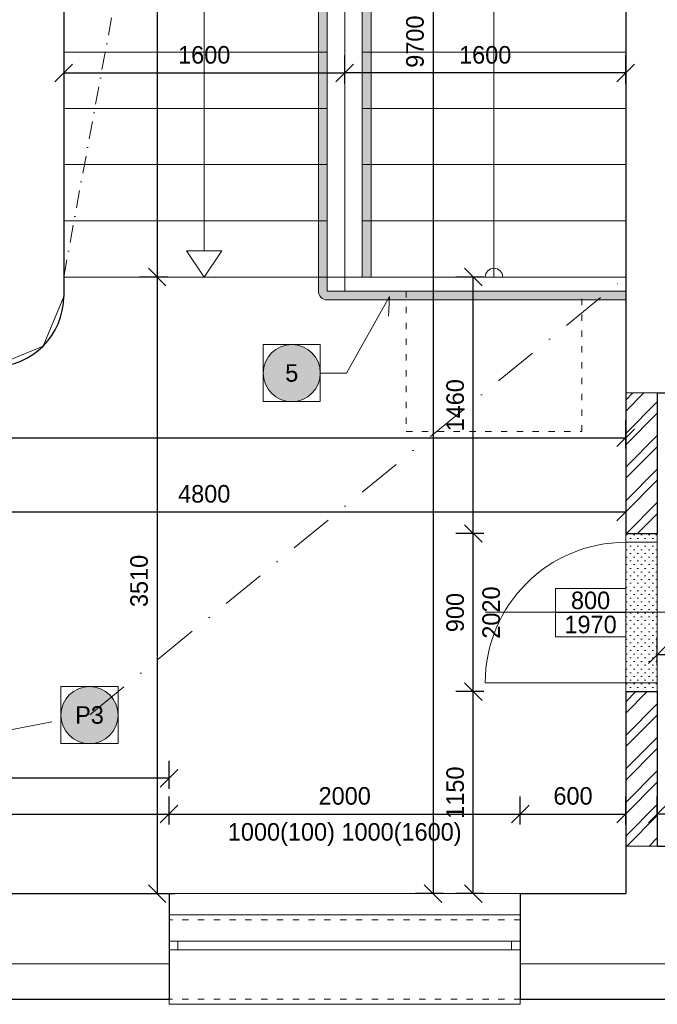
# Model space of a CAD drawing. Header units: millimetres. Extents: x -65956 to 5894746, y -14679 to 163521.
# Tile 12 of 89: x -50307 to -46676, y -967 to 4638. Entities that reach past the tile are written whole.
import ezdxf

# ---------------------------------------------------------------- set-up
doc = ezdxf.new("R2010")
doc.units = ezdxf.units.MM
for name, pattern in [('__$$DASHDOT$$', [10.01, 5, -2.5, 0.01, -2.5]), ('ACAD_ISO03W100', [30, 12, -18]), ('ČERCHOVANÁ', [1, 0.5, -0.25, 0, -0.25])]:
    doc.linetypes.add(name, pattern=pattern)
doc.layers.get('0').update_dxf_attribs({"lineweight": 5})
doc.layers.get('Defpoints').update_dxf_attribs({"color": 2, "lineweight": 30})
doc.layers.add('- pomocna', color=232, linetype='Continuous', lineweight=0, plot=False)
for name, color, linetype, lineweight in [('- popis', 7, 'Continuous', 0), ('Bodko ciarkovana T', 200, 'ČERCHOVANÁ', 0), ('H stavba', 82, 'Continuous', 30), ('KOTY', 51, 'Continuous', 5), ('otvor', 163, 'Continuous', 5), ('RE-nove', 10, 'Continuous', 0), ('Tč stavba', 7, 'ACAD_ISO03W100', 5), ('VT kóty', 51, 'Continuous', 5), ('VT sanita', 210, 'Continuous', 5), ('VT šrafy', 253, 'Continuous', 9)]:
    doc.layers.add(name, color=color, linetype=linetype, lineweight=lineweight)
doc.styles.add('1-100_te_2mm_200', font='technic_.ttf', dxfattribs={"height": 200})
doc.styles.add('1-20_ce_5mm_100', font='GOTHIC.TTF', dxfattribs={"height": 100})
doc.styles.add('1-50_ce_2mm_100', font='GOTHIC.TTF', dxfattribs={"height": 100})
doc.dimstyles.new('technic_1-100', dxfattribs={"dimtxt": 200, "dimasz": 240, "dimexe": 300, "dimexo": 200, "dimgap": 100, "dimtad": 1, "dimdec": 1, "dimrnd": 0.5, "dimtxsty": '1-100_te_2mm_200', "dimblk": 'OBLIQUE', "dimcen": 2.5, "dimclrd": 256, "dimclrt": 256, "dimadec": 0, "dimazin": 0, "dimtfac": 1, "dimtdec": 1, "dimtix": 1, "dimtmove": 1, "dimatfit": 3, "dimldrblk": 'OBLIQUE', "dimfxl": 400, "dimfxlon": 1, "dimarcsym": 0})

# ---------------------------------------------------------------- blocks, each defined once
blk = doc.blocks.new('_Oblique')
at = {"color": 0, "linetype": 'ByBlock', "lineweight": -2}
blk.add_line((-0.5, -0.5), (0.5, 0.5), dxfattribs=at)
blk = doc.blocks.new('*D428')
at = {"layer": 'Defpoints', "color": 0, "transparency": 16777216}
for p in [(-49456, 116.6), (-55286, -336.7), (-49456, -336.7)]:
    blk.add_point(p, dxfattribs=at)
at = {"layer": 'KOTY', "color": 0, "lineweight": -2, "transparency": 16777216}
for p, q in [((-55286, 56.6), (-55286, 216.6)), ((-49456, 56.6), (-49456, 216.6))]:
    blk.add_line(p, q, dxfattribs=at)
at = {"layer": 'KOTY', "lineweight": -2, "transparency": 16777216}
blk.add_line((-55286, 116.6), (-49456, 116.6), dxfattribs=at)
at = {"layer": 'KOTY', "lineweight": -2, "transparency": 16777216, "xscale": 100, "yscale": 100, "zscale": 100, "rotation": 180}
blk.add_blockref('_Oblique', (-55286, 116.6), dxfattribs=at)
at = {"layer": 'KOTY', "lineweight": -2, "transparency": 16777216, "xscale": 100, "yscale": 100, "zscale": 100}
blk.add_blockref('_Oblique', (-49456, 116.6), dxfattribs=at)
at = {"layer": 'KOTY', "transparency": 16777216, "insert": (-52371, 219.1), "char_height": 100, "attachment_point": 5, "style": '1-20_ce_5mm_100'}
blk.add_mtext('5830', dxfattribs=at)
blk = doc.blocks.new('*D613')
at = {"layer": 'Defpoints', "color": 0, "transparency": 16777216}
for p in [(-47456, 116.6), (-49456, -336.7), (-47456, -336.7)]:
    blk.add_point(p, dxfattribs=at)
at = {"layer": 'KOTY', "color": 0, "lineweight": -2, "transparency": 16777216}
for p, q in [((-49456, 56.6), (-49456, 216.6)), ((-47456, 56.6), (-47456, 216.6))]:
    blk.add_line(p, q, dxfattribs=at)
at = {"layer": 'KOTY', "lineweight": -2, "transparency": 16777216}
blk.add_line((-49456, 116.6), (-47456, 116.6), dxfattribs=at)
at = {"layer": 'KOTY', "lineweight": -2, "transparency": 16777216, "xscale": 100, "yscale": 100, "zscale": 100, "rotation": 180}
blk.add_blockref('_Oblique', (-49456, 116.6), dxfattribs=at)
at = {"layer": 'KOTY', "lineweight": -2, "transparency": 16777216, "xscale": 100, "yscale": 100, "zscale": 100}
blk.add_blockref('_Oblique', (-47456, 116.6), dxfattribs=at)
at = {"layer": 'KOTY', "transparency": 16777216, "char_height": 100, "attachment_point": 5, "style": '1-20_ce_5mm_100'}
for s, insert in [('2000', (-48456, 219.1)), ('1000(100) 1000(1600)', (-48456, -0.1))]:
    blk.add_mtext(s, dxfattribs=dict(at, insert=insert))
blk = doc.blocks.new('*D614')
at = {"layer": 'Defpoints', "color": 0, "transparency": 16777216}
for p in [(-46856, 116.6), (-47456, -336.7), (-46856, -336.7)]:
    blk.add_point(p, dxfattribs=at)
at = {"layer": 'KOTY', "color": 0, "lineweight": -2, "transparency": 16777216}
for p, q in [((-47456, 56.6), (-47456, 216.6)), ((-46856, 56.6), (-46856, 216.6))]:
    blk.add_line(p, q, dxfattribs=at)
at = {"layer": 'KOTY', "lineweight": -2, "transparency": 16777216}
blk.add_line((-47456, 116.6), (-46856, 116.6), dxfattribs=at)
at = {"layer": 'KOTY', "lineweight": -2, "transparency": 16777216, "xscale": 100, "yscale": 100, "zscale": 100, "rotation": 180}
blk.add_blockref('_Oblique', (-47456, 116.6), dxfattribs=at)
at = {"layer": 'KOTY', "lineweight": -2, "transparency": 16777216, "xscale": 100, "yscale": 100, "zscale": 100}
blk.add_blockref('_Oblique', (-46856, 116.6), dxfattribs=at)
at = {"layer": 'KOTY', "transparency": 16777216, "insert": (-47156, 219.1), "char_height": 100, "attachment_point": 5, "style": '1-20_ce_5mm_100'}
blk.add_mtext('600', dxfattribs=at)
blk = doc.blocks.new('*D615')
at = {"layer": 'Defpoints', "color": 0, "transparency": 16777216}
for p in [(-46856, 2258.1), (-55286, 963.3), (-46856, -336.7)]:
    blk.add_point(p, dxfattribs=at)
at = {"layer": 'KOTY', "color": 0, "lineweight": -2, "transparency": 16777216}
for p, q in [((-55286, 2198.1), (-55286, 2358.1)), ((-46856, 2198.1), (-46856, 2358.1))]:
    blk.add_line(p, q, dxfattribs=at)
at = {"layer": 'KOTY', "lineweight": -2, "transparency": 16777216}
blk.add_line((-55286, 2258.1), (-46856, 2258.1), dxfattribs=at)
at = {"layer": 'KOTY', "lineweight": -2, "transparency": 16777216, "xscale": 100, "yscale": 100, "zscale": 100, "rotation": 180}
blk.add_blockref('_Oblique', (-55286, 2258.1), dxfattribs=at)
at = {"layer": 'KOTY', "lineweight": -2, "transparency": 16777216, "xscale": 100, "yscale": 100, "zscale": 100}
blk.add_blockref('_Oblique', (-46856, 2258.1), dxfattribs=at)
at = {"layer": 'KOTY', "transparency": 16777216, "insert": (-51071, 2360.7), "char_height": 100, "attachment_point": 5, "style": '1-20_ce_5mm_100'}
blk.add_mtext('8430', dxfattribs=at)
blk = doc.blocks.new('*D619')
at = {"layer": 'Defpoints', "color": 0, "transparency": 16777216}
for p in [(-46676, 813.3), (-46002.5, 813.3), (-46676, -66.7)]:
    blk.add_point(p, dxfattribs=at)
at = {"layer": 'KOTY', "color": 0, "lineweight": -2, "transparency": 16777216}
for p, q in [((-46062.5, 813.3), (-45902.5, 813.3)), ((-46062.5, -66.7), (-45902.5, -66.7))]:
    blk.add_line(p, q, dxfattribs=at)
at = {"layer": 'KOTY', "lineweight": -2, "transparency": 16777216}
blk.add_line((-46002.5, -66.7), (-46002.5, 813.3), dxfattribs=at)
at = {"layer": 'KOTY', "lineweight": -2, "transparency": 16777216, "xscale": 100, "yscale": 100, "zscale": 100}
for p, rotation in [((-46002.5, 813.3), 90), ((-46002.5, -66.7), 270)]:
    blk.add_blockref('_Oblique', p, dxfattribs=dict(at, rotation=rotation))
at = {"layer": 'KOTY', "transparency": 16777216, "insert": (-46105, 373.3), "char_height": 100, "attachment_point": 5, "rotation": 90, "style": '1-20_ce_5mm_100'}
blk.add_mtext('880', dxfattribs=at)
blk = doc.blocks.new('*D620')
at = {"layer": 'Defpoints', "color": 0, "transparency": 16777216}
for p in [(-46676, 1713.3), (-46002.5, 1713.3), (-46676, 813.3)]:
    blk.add_point(p, dxfattribs=at)
at = {"layer": 'KOTY', "color": 0, "lineweight": -2, "transparency": 16777216}
for p, q in [((-46062.5, 1713.3), (-45902.5, 1713.3)), ((-46062.5, 813.3), (-45902.5, 813.3))]:
    blk.add_line(p, q, dxfattribs=at)
at = {"layer": 'KOTY', "lineweight": -2, "transparency": 16777216}
blk.add_line((-46002.5, 813.3), (-46002.5, 1713.3), dxfattribs=at)
at = {"layer": 'KOTY', "lineweight": -2, "transparency": 16777216, "xscale": 100, "yscale": 100, "zscale": 100}
for p, rotation in [((-46002.5, 1713.3), 90), ((-46002.5, 813.3), 270)]:
    blk.add_blockref('_Oblique', p, dxfattribs=dict(at, rotation=rotation))
at = {"layer": 'KOTY', "transparency": 16777216, "insert": (-46105, 1263.3), "char_height": 100, "attachment_point": 5, "rotation": 90, "style": '1-20_ce_5mm_100'}
blk.add_mtext('900', dxfattribs=at)
blk = doc.blocks.new('*D651')
at = {"layer": 'Defpoints', "color": 0, "transparency": 16777216}
for p in [(-46676, 116.6), (-46676, -66.7), (-46326, -336.7)]:
    blk.add_point(p, dxfattribs=at)
at = {"layer": 'KOTY', "color": 0, "lineweight": -2, "transparency": 16777216}
for p, q in [((-46676, 116.6), (-46676, 216.6)), ((-46326, 56.6), (-46326, 216.6))]:
    blk.add_line(p, q, dxfattribs=at)
at = {"layer": 'KOTY', "lineweight": -2, "transparency": 16777216}
blk.add_line((-46326, 116.6), (-46676, 116.6), dxfattribs=at)
at = {"layer": 'KOTY', "lineweight": -2, "transparency": 16777216, "xscale": 100, "yscale": 100, "zscale": 100, "rotation": 180}
blk.add_blockref('_Oblique', (-46676, 116.6), dxfattribs=at)
at = {"layer": 'KOTY', "lineweight": -2, "transparency": 16777216, "xscale": 100, "yscale": 100, "zscale": 100}
blk.add_blockref('_Oblique', (-46326, 116.6), dxfattribs=at)
at = {"layer": 'KOTY', "transparency": 16777216, "insert": (-46501, 219.1), "char_height": 100, "attachment_point": 5, "style": '1-20_ce_5mm_100'}
blk.add_mtext('350', dxfattribs=at)
blk = doc.blocks.new('*D667')
at = {"layer": 'Defpoints', "color": 0, "transparency": 16777216}
for p in [(-50056, 9363.3), (-48456, 4335), (-48456, 3173.3)]:
    blk.add_point(p, dxfattribs=at)
at = {"layer": 'KOTY', "color": 0, "lineweight": -2, "transparency": 16777216}
for p, q in [((-48456, 4275), (-48456, 4435)), ((-50056, 4395), (-50056, 4235))]:
    blk.add_line(p, q, dxfattribs=at)
at = {"layer": 'KOTY', "lineweight": -2, "transparency": 16777216}
blk.add_line((-50056, 4335), (-48456, 4335), dxfattribs=at)
at = {"layer": 'KOTY', "lineweight": -2, "transparency": 16777216, "xscale": 100, "yscale": 100, "zscale": 100, "rotation": 180}
blk.add_blockref('_Oblique', (-50056, 4335), dxfattribs=at)
at = {"layer": 'KOTY', "lineweight": -2, "transparency": 16777216, "xscale": 100, "yscale": 100, "zscale": 100}
blk.add_blockref('_Oblique', (-48456, 4335), dxfattribs=at)
at = {"layer": 'KOTY', "transparency": 16777216, "insert": (-49256, 4437.5), "char_height": 100, "attachment_point": 5, "style": '1-20_ce_5mm_100'}
blk.add_mtext('1600', dxfattribs=at)
blk = doc.blocks.new('*D672')
at = {"layer": 'Defpoints', "color": 0, "transparency": 16777216}
for p in [(-48456, 4335), (-48456, 3173.3), (-46856, 3173.3)]:
    blk.add_point(p, dxfattribs=at)
at = {"layer": 'KOTY', "color": 0, "lineweight": -2, "transparency": 16777216}
for p, q in [((-48456, 4275), (-48456, 4435)), ((-46856, 4275), (-46856, 4435))]:
    blk.add_line(p, q, dxfattribs=at)
at = {"layer": 'KOTY', "lineweight": -2, "transparency": 16777216}
blk.add_line((-46856, 4335), (-48456, 4335), dxfattribs=at)
at = {"layer": 'KOTY', "lineweight": -2, "transparency": 16777216, "xscale": 100, "yscale": 100, "zscale": 100, "rotation": 180}
blk.add_blockref('_Oblique', (-48456, 4335), dxfattribs=at)
at = {"layer": 'KOTY', "lineweight": -2, "transparency": 16777216, "xscale": 100, "yscale": 100, "zscale": 100}
blk.add_blockref('_Oblique', (-46856, 4335), dxfattribs=at)
at = {"layer": 'KOTY', "transparency": 16777216, "insert": (-47656, 4437.5), "char_height": 100, "attachment_point": 5, "style": '1-20_ce_5mm_100'}
blk.add_mtext('1600', dxfattribs=at)
blk = doc.blocks.new('*D673')
at = {"layer": 'Defpoints', "color": 0, "transparency": 16777216}
for p in [(-50056, 7333.3), (-49524, 3173.3), (-48556, 3173.3)]:
    blk.add_point(p, dxfattribs=at)
at = {"layer": 'KOTY', "color": 0, "lineweight": -2, "transparency": 16777216}
for p, q in [((-49584, 7333.3), (-49424, 7333.3)), ((-49464, 3173.3), (-49624, 3173.3))]:
    blk.add_line(p, q, dxfattribs=at)
at = {"layer": 'KOTY', "lineweight": -2, "transparency": 16777216}
blk.add_line((-49524, 7333.3), (-49524, 3173.3), dxfattribs=at)
at = {"layer": 'KOTY', "lineweight": -2, "transparency": 16777216, "xscale": 100, "yscale": 100, "zscale": 100}
for p, rotation in [((-49524, 7333.3), 90), ((-49524, 3173.3), 270)]:
    blk.add_blockref('_Oblique', p, dxfattribs=dict(at, rotation=rotation))
at = {"layer": 'KOTY', "transparency": 16777216, "insert": (-49626.5, 5253.3), "char_height": 100, "attachment_point": 5, "rotation": 90, "style": '1-20_ce_5mm_100'}
blk.add_mtext('4160', dxfattribs=at)
blk = doc.blocks.new('*D674')
at = {"layer": 'Defpoints', "color": 0, "transparency": 16777216}
for p in [(-48556, 3173.3), (-54036, -336.7), (-49524, -336.7)]:
    blk.add_point(p, dxfattribs=at)
at = {"layer": 'KOTY', "color": 0, "lineweight": -2, "transparency": 16777216}
for p, q in [((-49464, 3173.3), (-49624, 3173.3)), ((-49584, -336.7), (-49424, -336.7))]:
    blk.add_line(p, q, dxfattribs=at)
at = {"layer": 'KOTY', "lineweight": -2, "transparency": 16777216}
blk.add_line((-49524, 3173.3), (-49524, -336.7), dxfattribs=at)
at = {"layer": 'KOTY', "lineweight": -2, "transparency": 16777216, "xscale": 100, "yscale": 100, "zscale": 100}
for p, rotation in [((-49524, 3173.3), 90), ((-49524, -336.7), 270)]:
    blk.add_blockref('_Oblique', p, dxfattribs=dict(at, rotation=rotation))
at = {"layer": 'KOTY', "transparency": 16777216, "insert": (-49626.5, 1443.3), "char_height": 100, "attachment_point": 5, "rotation": 90, "style": '1-20_ce_5mm_100'}
blk.add_mtext('3510', dxfattribs=at)
blk = doc.blocks.new('*D675')
at = {"layer": 'Defpoints', "color": 0, "transparency": 16777216}
for p in [(-46856, 9363.3), (-47952.8, -336.7), (-46856, -336.7)]:
    blk.add_point(p, dxfattribs=at)
at = {"layer": 'KOTY', "color": 0, "lineweight": -2, "transparency": 16777216}
for p, q in [((-47892.8, 9363.3), (-48052.8, 9363.3)), ((-47892.8, -336.7), (-48052.8, -336.7))]:
    blk.add_line(p, q, dxfattribs=at)
at = {"layer": 'KOTY', "lineweight": -2, "transparency": 16777216}
blk.add_line((-47952.8, 9363.3), (-47952.8, -336.7), dxfattribs=at)
at = {"layer": 'KOTY', "lineweight": -2, "transparency": 16777216, "xscale": 100, "yscale": 100, "zscale": 100}
for p, rotation in [((-47952.8, 9363.3), 90), ((-47952.8, -336.7), 270)]:
    blk.add_blockref('_Oblique', p, dxfattribs=dict(at, rotation=rotation))
at = {"layer": 'KOTY', "transparency": 16777216, "insert": (-48055.3, 4513.3), "char_height": 100, "attachment_point": 5, "rotation": 90, "style": '1-20_ce_5mm_100'}
blk.add_mtext('9700', dxfattribs=at)
blk = doc.blocks.new('*D676')
at = {"layer": 'Defpoints', "color": 0, "transparency": 16777216}
for p in [(-47724.1, 813.3), (-46856, 813.3), (-46856, -336.7)]:
    blk.add_point(p, dxfattribs=at)
at = {"layer": 'KOTY', "color": 0, "lineweight": -2, "transparency": 16777216}
for p, q in [((-47664.1, 813.3), (-47824.1, 813.3)), ((-47664.1, -336.7), (-47824.1, -336.7))]:
    blk.add_line(p, q, dxfattribs=at)
at = {"layer": 'KOTY', "lineweight": -2, "transparency": 16777216}
blk.add_line((-47724.1, -336.7), (-47724.1, 813.3), dxfattribs=at)
at = {"layer": 'KOTY', "lineweight": -2, "transparency": 16777216, "xscale": 100, "yscale": 100, "zscale": 100}
for p, rotation in [((-47724.1, 813.3), 90), ((-47724.1, -336.7), 270)]:
    blk.add_blockref('_Oblique', p, dxfattribs=dict(at, rotation=rotation))
at = {"layer": 'KOTY', "transparency": 16777216, "insert": (-47826.6, 238.3), "char_height": 100, "attachment_point": 5, "rotation": 90, "style": '1-20_ce_5mm_100'}
blk.add_mtext('1150', dxfattribs=at)
blk = doc.blocks.new('*D677')
at = {"layer": 'Defpoints', "color": 0, "transparency": 16777216}
for p in [(-47724.1, 1713.3), (-46856, 1713.3), (-46856, 813.3)]:
    blk.add_point(p, dxfattribs=at)
at = {"layer": 'KOTY', "color": 0, "lineweight": -2, "transparency": 16777216}
for p, q in [((-47664.1, 1713.3), (-47824.1, 1713.3)), ((-47664.1, 813.3), (-47824.1, 813.3))]:
    blk.add_line(p, q, dxfattribs=at)
at = {"layer": 'KOTY', "lineweight": -2, "transparency": 16777216}
blk.add_line((-47724.1, 813.3), (-47724.1, 1713.3), dxfattribs=at)
at = {"layer": 'KOTY', "lineweight": -2, "transparency": 16777216, "xscale": 100, "yscale": 100, "zscale": 100}
for p, rotation in [((-47724.1, 1713.3), 90), ((-47724.1, 813.3), 270)]:
    blk.add_blockref('_Oblique', p, dxfattribs=dict(at, rotation=rotation))
at = {"layer": 'KOTY', "transparency": 16777216, "char_height": 100, "attachment_point": 5, "rotation": 90, "style": '1-20_ce_5mm_100'}
for s, insert in [('2020', (-47621.6, 1263.3)), ('900', (-47826.6, 1263.3))]:
    blk.add_mtext(s, dxfattribs=dict(at, insert=insert))
blk = doc.blocks.new('*D678')
at = {"layer": 'Defpoints', "color": 0, "transparency": 16777216}
for p in [(-46856, 3173.3), (-51656, 2663.3), (-46856, 1836.1)]:
    blk.add_point(p, dxfattribs=at)
at = {"layer": 'KOTY', "color": 0, "lineweight": -2, "transparency": 16777216}
for p, q in [((-51656, 1896.1), (-51656, 1736.1)), ((-46856, 1896.1), (-46856, 1736.1))]:
    blk.add_line(p, q, dxfattribs=at)
at = {"layer": 'KOTY', "lineweight": -2, "transparency": 16777216}
blk.add_line((-51656, 1836.1), (-46856, 1836.1), dxfattribs=at)
at = {"layer": 'KOTY', "lineweight": -2, "transparency": 16777216, "xscale": 100, "yscale": 100, "zscale": 100, "rotation": 180}
blk.add_blockref('_Oblique', (-51656, 1836.1), dxfattribs=at)
at = {"layer": 'KOTY', "lineweight": -2, "transparency": 16777216, "xscale": 100, "yscale": 100, "zscale": 100}
blk.add_blockref('_Oblique', (-46856, 1836.1), dxfattribs=at)
at = {"layer": 'KOTY', "transparency": 16777216, "insert": (-49256, 1938.6), "char_height": 100, "attachment_point": 5, "style": '1-20_ce_5mm_100'}
blk.add_mtext('4800', dxfattribs=at)
blk = doc.blocks.new('*D679')
at = {"layer": 'Defpoints', "color": 0, "transparency": 16777216}
for p in [(-53136, 319.7), (-53136, -336.7), (-49456, -336.7)]:
    blk.add_point(p, dxfattribs=at)
at = {"layer": 'KOTY', "color": 0, "lineweight": -2, "transparency": 16777216}
for p, q in [((-53136, 259.7), (-53136, 419.7)), ((-49456, 259.7), (-49456, 419.7))]:
    blk.add_line(p, q, dxfattribs=at)
at = {"layer": 'KOTY', "lineweight": -2, "transparency": 16777216}
blk.add_line((-49456, 319.7), (-53136, 319.7), dxfattribs=at)
at = {"layer": 'KOTY', "lineweight": -2, "transparency": 16777216, "xscale": 100, "yscale": 100, "zscale": 100, "rotation": 180}
blk.add_blockref('_Oblique', (-53136, 319.7), dxfattribs=at)
at = {"layer": 'KOTY', "lineweight": -2, "transparency": 16777216, "xscale": 100, "yscale": 100, "zscale": 100}
blk.add_blockref('_Oblique', (-49456, 319.7), dxfattribs=at)
at = {"layer": 'KOTY', "transparency": 16777216, "insert": (-51296, 422.2), "char_height": 100, "attachment_point": 5, "style": '1-20_ce_5mm_100'}
blk.add_mtext('3680', dxfattribs=at)
blk = doc.blocks.new('*D723')
at = {"layer": 'Defpoints', "color": 0, "transparency": 16777216}
for p in [(-40856, 1024.1), (-46676, -66.7), (-40856, -336.7)]:
    blk.add_point(p, dxfattribs=at)
at = {"layer": 'KOTY', "color": 0, "lineweight": -2, "transparency": 16777216}
for p, q in [((-46676, 964.1), (-46676, 1124.1)), ((-40856, 964.1), (-40856, 1124.1))]:
    blk.add_line(p, q, dxfattribs=at)
at = {"layer": 'KOTY', "lineweight": -2, "transparency": 16777216}
blk.add_line((-46676, 1024.1), (-40856, 1024.1), dxfattribs=at)
at = {"layer": 'KOTY', "lineweight": -2, "transparency": 16777216, "xscale": 100, "yscale": 100, "zscale": 100, "rotation": 180}
blk.add_blockref('_Oblique', (-46676, 1024.1), dxfattribs=at)
at = {"layer": 'KOTY', "lineweight": -2, "transparency": 16777216, "xscale": 100, "yscale": 100, "zscale": 100}
blk.add_blockref('_Oblique', (-40856, 1024.1), dxfattribs=at)
at = {"layer": 'KOTY', "transparency": 16777216, "insert": (-43766, 1126.6), "char_height": 100, "attachment_point": 5, "style": '1-20_ce_5mm_100'}
blk.add_mtext('5820', dxfattribs=at)
blk = doc.blocks.new('*T468')
at = {"layer": 'Defpoints', "color": 8, "linetype": 'ByBlock', "lineweight": 0, "transparency": 16777216}
for p, q in [((0, 274.7), (400, 274.7)), ((0, 0), (0, 274.7)), ((400, 0), (400, 274.7)), ((0, 137.3), (400, 137.3)), ((0, 0), (400, 0))]:
    blk.add_line(p, q, dxfattribs=at)
at = {"layer": 'VT kóty', "color": 0, "transparency": 16777216, "char_height": 100, "width": 396, "attachment_point": 5, "style": '1-50_ce_2mm_100'}
for s, insert in [('800', (200, 206)), ('1970', (200, 68.7))]:
    blk.add_mtext(s, dxfattribs=dict(at, insert=insert))
blk = doc.blocks.new('*T838')
at = {"layer": 'Defpoints', "color": 8, "linetype": 'ByBlock', "lineweight": 0, "transparency": 16777216}
for p, q in [((0, 0), (324.9, 0)), ((0, 0), (0, -324.9)), ((324.9, 0), (324.9, -324.9)), ((0, -324.9), (324.9, -324.9))]:
    blk.add_line(p, q, dxfattribs=at)
at = {"layer": '- popis', "color": 0, "transparency": 16777216, "insert": (162.5, -162.5), "char_height": 100, "width": 320.944, "attachment_point": 5, "style": '1-50_ce_2mm_100'}
blk.add_mtext('5', dxfattribs=at)
blk = doc.blocks.new('*D856')
at = {"layer": 'Defpoints', "color": 0, "transparency": 16777216}
for p in [(-47724.1, 3173.3), (-46856, 3173.3), (-46856, 1713.3)]:
    blk.add_point(p, dxfattribs=at)
at = {"layer": 'KOTY', "color": 0, "lineweight": -2, "transparency": 16777216}
for p, q in [((-47664.1, 3173.3), (-47824.1, 3173.3)), ((-47664.1, 1713.3), (-47824.1, 1713.3))]:
    blk.add_line(p, q, dxfattribs=at)
at = {"layer": 'KOTY', "lineweight": -2, "transparency": 16777216}
blk.add_line((-47724.1, 1713.3), (-47724.1, 3173.3), dxfattribs=at)
at = {"layer": 'KOTY', "lineweight": -2, "transparency": 16777216, "xscale": 100, "yscale": 100, "zscale": 100}
for p, rotation in [((-47724.1, 3173.3), 90), ((-47724.1, 1713.3), 270)]:
    blk.add_blockref('_Oblique', p, dxfattribs=dict(at, rotation=rotation))
at = {"layer": 'KOTY', "transparency": 16777216, "insert": (-47826.6, 2443.3), "char_height": 100, "attachment_point": 5, "rotation": 90, "style": '1-20_ce_5mm_100'}
blk.add_mtext('1460', dxfattribs=at)
blk = doc.blocks.new('*T966')
at = {"layer": 'Defpoints', "color": 8, "linetype": 'ByBlock', "lineweight": 0, "transparency": 16777216}
for p, q in [((0, 0), (324.9, 0)), ((0, 0), (0, -324.9)), ((324.9, 0), (324.9, -324.9)), ((0, -324.9), (324.9, -324.9))]:
    blk.add_line(p, q, dxfattribs=at)
at = {"layer": '- popis', "color": 0, "transparency": 16777216, "insert": (162.5, -162.5), "char_height": 100, "width": 320.944, "attachment_point": 5, "style": '1-50_ce_2mm_100'}
blk.add_mtext('P3', dxfattribs=at)

msp = doc.modelspace()

# ---------------------------------------------------------------- hatches: boundary and pattern name
at = {"layer": 'RE-nove'}
h = msp.add_hatch(color=256, dxfattribs=at)
h.dxf.hatch_style = 1
h.paths.add_polyline_path([(-48306.01, 6693.33), (-48356.01, 6693.33), (-48356.01, 6373.33), (-48306.01, 6373.33)])
h.paths.add_polyline_path([(-48306.01, 6373.33), (-48356.01, 6373.33), (-48356.01, 6053.33), (-48306.01, 6053.33)])
h.paths.add_polyline_path([(-48306.01, 6053.33), (-48356.01, 6053.33), (-48356.01, 5733.33), (-48306.01, 5733.33)])
h.paths.add_polyline_path([(-48306.01, 5733.33), (-48356.01, 5733.33), (-48356.01, 5413.33), (-48306.01, 5413.33)])
h.paths.add_polyline_path([(-48306.01, 5413.33), (-48356.01, 5413.33), (-48356.01, 5093.33), (-48306.01, 5093.33)])
h.paths.add_polyline_path([(-48306.01, 5093.33), (-48356.01, 5093.33), (-48356.01, 4773.33), (-48306.01, 4773.33)])
h.paths.add_polyline_path([(-48306.01, 4773.33), (-48356.01, 4773.33), (-48356.01, 4453.33), (-48306.01, 4453.33)])
h.paths.add_polyline_path([(-48306.01, 4453.33), (-48356.01, 4453.33), (-48356.01, 4133.33), (-48306.01, 4133.33)])
h.paths.add_polyline_path([(-48306.01, 4133.33), (-48356.01, 4133.33), (-48356.01, 3813.33), (-48306.01, 3813.33)])
h.paths.add_polyline_path([(-48306.01, 3813.33), (-48356.01, 3813.33), (-48356.01, 3493.33), (-48306.01, 3493.33)])
h.paths.add_polyline_path([(-48306.01, 3493.33), (-48356.01, 3493.33), (-48356.01, 3173.33), (-48306.01, 3173.33)])
h.paths.add_polyline_path([(-48556.01, 6693.33), (-48606.01, 6693.33), (-48606.01, 6373.33), (-48556.01, 6373.33)])
h.paths.add_polyline_path([(-48556.01, 7013.33), (-48606.01, 7013.33), (-48606.01, 6693.33), (-48556.01, 6693.33)])
h.paths.add_polyline_path([(-48556.01, 7333.33), (-48606.01, 7333.33), (-48606.01, 7013.33), (-48556.01, 7013.33)])
h.paths.add_polyline_path([(-48356.01, 7483.33), (-48556.01, 7483.33, 0.4142136), (-48606.01, 7433.33), (-48606.01, 7333.33), (-48556.01, 7333.33), (-48556.01, 7433.33), (-48356.01, 7433.33), (-48356.01, 7333.33), (-48306.01, 7333.33), (-48306.01, 7433.33, 0.4142136)])
h.paths.add_polyline_path([(-48306.01, 7333.33), (-48356.01, 7333.33), (-48356.01, 7013.33), (-48306.01, 7013.33)])
h.paths.add_polyline_path([(-48306.01, 7013.33), (-48356.01, 7013.33), (-48356.01, 6693.33), (-48306.01, 6693.33)])
h.paths.add_polyline_path([(-46856.01, 3093.33), (-47106.01, 3093.33), (-47106.01, 3043.33), (-46856.01, 3043.33)])
h.paths.add_polyline_path([(-47106.01, 3093.33), (-48106.01, 3093.33), (-48106.01, 3043.33), (-47106.01, 3043.33)])
h.paths.add_polyline_path([(-48106.01, 3093.33), (-48556.01, 3093.33), (-48556.01, 3173.33), (-48606.01, 3173.33), (-48606.01, 3093.33, 0.4142136), (-48556.01, 3043.33), (-48106.01, 3043.33)])
h.paths.add_polyline_path([(-48556.01, 3493.33), (-48606.01, 3493.33), (-48606.01, 3173.33), (-48556.01, 3173.33)], flags=17)
h.paths.add_polyline_path([(-48556.01, 3813.33), (-48606.01, 3813.33), (-48606.01, 3493.33), (-48556.01, 3493.33)], flags=17)
h.paths.add_polyline_path([(-48556.01, 4133.33), (-48606.01, 4133.33), (-48606.01, 3813.33), (-48556.01, 3813.33)], flags=17)
h.paths.add_polyline_path([(-48556.01, 4453.33), (-48606.01, 4453.33), (-48606.01, 4133.33), (-48556.01, 4133.33)], flags=17)
h.paths.add_polyline_path([(-48556.01, 4773.33), (-48606.01, 4773.33), (-48606.01, 4453.33), (-48556.01, 4453.33)], flags=17)
h.paths.add_polyline_path([(-48556.01, 5093.33), (-48606.01, 5093.33), (-48606.01, 4773.33), (-48556.01, 4773.33)], flags=17)
h.paths.add_polyline_path([(-48556.01, 5413.33), (-48606.01, 5413.33), (-48606.01, 5093.33), (-48556.01, 5093.33)], flags=17)
h.paths.add_polyline_path([(-48556.01, 5733.33), (-48606.01, 5733.33), (-48606.01, 5413.33), (-48556.01, 5413.33)], flags=17)
h.paths.add_polyline_path([(-48556.01, 6053.33), (-48606.01, 6053.33), (-48606.01, 5733.33), (-48556.01, 5733.33)], flags=17)
h.paths.add_polyline_path([(-48556.01, 6373.33), (-48606.01, 6373.33), (-48606.01, 6053.33), (-48556.01, 6053.33)], flags=17)
for points in [[(-48595.03, 2626.62, 1), (-48919.98, 2626.62, 1)], [(-49746.64, 679.65, 1), (-50071.59, 679.65, 1)]]:
    msp.add_hatch(color=256, dxfattribs=at).paths.add_polyline_path(points)
h = msp.add_hatch(dxfattribs=at)
h.set_pattern_fill('OMITKA', color=256, scale=30, angle=-270)
h.set_pattern_definition([(135, (-58751.198, -61700.593), (-21.213203, -21.213203), [0, -30])])
h.paths.add_polyline_path([(-46676.01, 813.33), (-46676.01, 1713.33), (-46856.01, 1713.33), (-46856.01, 813.33)])
at = {"layer": 'VT šrafy'}
h = msp.add_hatch(dxfattribs=at)
h.set_pattern_fill('ZDIVO-OBECNE', color=256, scale=45, style=0)
h.set_pattern_definition([(45, (0, -10810.44), (-95.4594, 95.4594), []), (45, (63.64, -10810.44), (-95.4594, 95.4594), [])])
h.paths.add_polyline_path([(-46856.01, 1713.33), (-46676.01, 1713.33), (-46676.01, 2513.33), (-46856.01, 2513.33)])
h.paths.add_polyline_path([(-46676.01, 813.33), (-46856.01, 813.33), (-46856.01, -66.67), (-46676.01, -66.67)])

# ---------------------------------------------------------------- linework, layer by layer
at = {"layer": '- pomocna'}
for points in [[(-50056.01, 3173.33), (-46856.01, 3173.33), (-46856.01, 9363.33), (-47381.01, 9363.33), (-47381.01, 9513.33), (-49531.01, 9513.33), (-49531.01, 9363.33), (-50056.01, 9363.33), (-50056.01, 3173.33)], [(-46326.01, -336.67), (-45026.01, -336.67), (-45026.01, -486.67), (-43576.01, -486.67), (-43576.01, -336.67), (-40856.01, -336.67), (-40856.01, 4363.33), (-46376.01, 4363.33), (-46376.01, 2513.33), (-46676.01, 2513.33), (-46676.01, -66.67), (-46326.01, -66.67), (-46326.01, -336.67)], [(-55286.01, -336.67), (-46856.01, -336.67), (-46856.01, 3173.33), (-50056.01, 3173.33), (-50056.01, 3063.33), (-50173.16, 2780.49), (-50456.01, 2663.33), (-51656.01, 2663.33), (-51806.01, 2763.33), (-51806.01, 2963.33), (-53006.01, 2963.33), (-53006.01, 2763.33), (-53156.01, 2663.33), (-55286.01, 2663.33), (-55286.01, -336.67)]]:
    msp.add_lwpolyline(points, dxfattribs=at)
for p, q in [((-48606.01, 7433.33), (-48606.01, 3093.33)), ((-48556.01, 7333.33), (-48556.01, 3093.33)), ((-49256.01, 7283.33), (-49256.01, 3323.33)), ((-47606.01, 3173.33), (-47606.01, 5648.33)), ((-49356.01, 3323.33), (-49156.01, 3323.33)), ((-49256.01, 3323.33), (-49256.01, 3323.33)), ((-48456.01, 3173.33), (-46856.01, 3173.33)), ((-46676.01, 2513.33), (-46856.01, 2513.33)), ((-46676.01, -66.67), (-46856.01, -66.67))]:
    msp.add_line(p, q)
at = {"linetype": 'Continuous'}
for p, q in [((-48306.01, 7433.33), (-48306.01, 3173.33)), ((-48356.01, 7333.33), (-48356.01, 3173.33)), ((-48456.01, 5461.33), (-48456.01, 3093.33)), ((-50056.01, 4453.33), (-48556.01, 4453.33)), ((-48356.01, 4453.33), (-46856.01, 4453.33)), ((-50056.01, 4133.33), (-48556.01, 4133.33)), ((-48356.01, 4133.33), (-46856.01, 4133.33)), ((-50056.01, 3813.33), (-48556.01, 3813.33)), ((-48356.01, 3813.33), (-46856.01, 3813.33)), ((-50056.01, 3493.33), (-48556.01, 3493.33)), ((-48356.01, 3493.33), (-46856.01, 3493.33)), ((-49256.01, 3173.33), (-49356.01, 3323.33)), ((-49256.01, 3173.33), (-49156.01, 3323.33)), ((-50056.01, 3173.33), (-48556.01, 3173.33)), ((-48556.01, 3093.33), (-46856.01, 3093.33)), ((-48556.01, 3043.33), (-46856.01, 3043.33)), ((-47456.01, -336.67), (-49456.01, -336.67)), ((-52706.01, -736.67), (-49456.01, -736.67)), ((-47456.01, -736.67), (-45026.01, -736.67))]:
    msp.add_line(p, q, dxfattribs=at)
for centre, start, end in [((-47606.01, 3173.33), 0, 180), ((-48556.01, 3093.33), 180, 270)]:
    msp.add_arc(centre, 50, start, end)
at = {"layer": 'Bodko ciarkovana T', "ltscale": 200}
msp.add_line((-50056.01, 3173.33), (-49232.65, 7634.52), dxfattribs=at)
at = {"layer": 'H stavba'}
for p, q in [((-50056.01, 9363.33), (-50056.01, 3063.33)), ((-46856.01, 9363.33), (-46856.01, 1713.33)), ((-46676.01, 2513.33), (-46376.01, 2513.33)), ((-46676.01, 2513.33), (-46676.01, 1713.33)), ((-46856.01, 1713.33), (-46676.01, 1713.33)), ((-46856.01, 813.33), (-46676.01, 813.33)), ((-46856.01, 813.33), (-46856.01, -336.67)), ((-46676.01, 813.33), (-46676.01, -66.67)), ((-46676.01, -66.67), (-46326.01, -66.67)), ((-53136.01, -336.67), (-49456.01, -336.67)), ((-49456.01, -336.67), (-49456.01, -936.67)), ((-47456.01, -336.67), (-46856.01, -336.67)), ((-47456.01, -336.67), (-47456.01, -936.67)), ((-52506.01, -936.67), (-49456.01, -936.67)), ((-47456.01, -936.67), (-45026.01, -936.67))]:
    msp.add_line(p, q, dxfattribs=at)
msp.add_arc((-50456.01, 3063.33), 400, 270, 0, dxfattribs=at)
at = {"layer": 'otvor'}
for p, q in [((-46856.01, 1713.33), (-46856.01, 813.33)), ((-46676.01, 1713.33), (-46676.01, 813.33)), ((-46856.01, 1663.33), (-46676.01, 1663.33)), ((-47656.01, 863.33), (-46676.01, 863.33)), ((-47456.01, -456.67), (-49456.01, -456.67)), ((-49456.01, -606.67), (-47456.01, -606.67)), ((-49406.01, -656.67), (-49406.01, -606.67)), ((-47506.01, -656.67), (-47506.01, -606.67)), ((-49456.01, -656.67), (-47456.01, -656.67))]:
    msp.add_line(p, q, dxfattribs=at)
msp.add_lwpolyline([(-47456.01, -936.67), (-47456.01, -966.67), (-49456.01, -966.67), (-49456.01, -936.67)], dxfattribs=at)
msp.add_arc((-46856.01, 863.33), 800, 90, 180, dxfattribs=at)
at = {"layer": 'Tč stavba', "ltscale": 3}
for p, q in [((-47456.01, -486.67), (-49456.01, -486.67)), ((-47456.01, -936.67), (-49456.01, -936.67))]:
    msp.add_line(p, q, dxfattribs=at)
msp.add_lwpolyline([(-48106.01, 2293.33), (-47106.01, 2293.33), (-47106.01, 3093.33), (-48106.01, 3093.33)], close=True, dxfattribs=at)
at = {"layer": 'VT sanita', "linetype": '__$$DASHDOT$$', "ltscale": 50}
for p, q in [((-49906.44, 681.87), (-46856.01, 3173.33)), ((-55286.01, -336.67), (-49906.44, 681.87))]:
    msp.add_line(p, q, dxfattribs=at)
at = {"layer": 'VT sanita'}
msp.add_line((-46626.01, 1265.33), (-47656.01, 1265.14), dxfattribs=at)
msp.add_lwpolyline([(-48595.03, 2626.62), (-48445.03, 2626.62), (-48200.93, 3062.98), (-48206.12, 2951.3)], dxfattribs=at)
for centre in [(-48757.5, 2626.62), (-49909.11, 679.65)]:
    msp.add_circle(centre, 162.47, dxfattribs=at)

# ---------------------------------------------------------------- block references
for name, p in [('*T838', (-48919.98, 2789.09)), ('*T468', (-47256.01, 1126)), ('*T966', (-50071.59, 842.12))]:
    msp.add_blockref(name, p)

# ---------------------------------------------------------------- dimensions: what is measured, and where the dimension line sits
at = {"layer": 'KOTY'}
for base, p1, p2, picture, middle in [((-48456.01, 4334.98), (-50056.01, 9363.33), (-48456.01, 3173.33), '*D667', (-49256.01, 4437.5)), ((-48456.01, 4334.98), (-46856.01, 3173.33), (-48456.01, 3173.33), '*D672', (-47656.01, 4437.5)), ((-46856.01, 1836.12), (-51656.01, 2663.33), (-46856.01, 3173.33), '*D678', (-49256.01, 1938.63)), ((-46856.01, 2258.14), (-55286.01, 963.33), (-46856.01, -336.67), '*D615', (-51071.01, 2360.65)), ((-40856.01, 1024.11), (-46676.01, -66.67), (-40856.01, -336.67), '*D723', (-43766.01, 1126.62)), ((-53136.01, 319.67), (-49456.01, -336.67), (-53136.01, -336.67), '*D679', (-51296.01, 422.18)), ((-49456.01, 116.55), (-55286.01, -336.67), (-49456.01, -336.67), '*D428', (-52371.01, 219.07)), ((-46856.01, 116.55), (-47456.01, -336.67), (-46856.01, -336.67), '*D614', (-47156.01, 219.07)), ((-46676.01, 116.55), (-46326.01, -336.67), (-46676.01, -66.67), '*D651', (-46501.01, 219.07))]:
    dim = msp.add_linear_dim(base=base, p1=p1, p2=p2, dimstyle='technic_1-100', override={"dimtxt": 100, "dimasz": 100, "dimexe": 100, "dimgap": 50, "dimtxsty": '1-20_ce_5mm_100', "dimfxl": 60}, dxfattribs=at)
    dim.commit()
    dim.dimension.update_dxf_attribs({"geometry": picture, "text_midpoint": middle})
for base, p1, p2, picture, middle in [((-47952.81, -336.67), (-46856.01, 9363.33), (-46856.01, -336.67), '*D675', (-48055.33, 4513.33)), ((-49523.98, 3173.33), (-50056.01, 7333.33), (-48556.01, 3173.33), '*D673', (-49626.49, 5253.33)), ((-47724.08, 3173.33), (-46856.01, 1713.33), (-46856.01, 3173.33), '*D856', (-47826.6, 2443.33)), ((-46002.46, 1713.33), (-46676.01, 813.33), (-46676.01, 1713.33), '*D620', (-46104.97, 1263.33)), ((-47724.08, 813.33), (-46856.01, -336.67), (-46856.01, 813.33), '*D676', (-47826.6, 238.33)), ((-46002.46, 813.33), (-46676.01, -66.67), (-46676.01, 813.33), '*D619', (-46104.97, 373.33))]:
    dim = msp.add_linear_dim(base=base, p1=p1, p2=p2, angle=90, dimstyle='technic_1-100', override={"dimtxt": 100, "dimasz": 100, "dimexe": 100, "dimgap": 50, "dimtxsty": '1-20_ce_5mm_100', "dimfxl": 60}, dxfattribs=at)
    dim.commit()
    dim.dimension.update_dxf_attribs({"geometry": picture, "text_midpoint": middle})
dim = msp.add_linear_dim(base=(-49523.98, -336.67), p1=(-48556.01, 3173.33), p2=(-54036.01, -336.67), angle=90, dimstyle='technic_1-100', override={"dimtxt": 100, "dimasz": 100, "dimexe": 100, "dimgap": 50, "dimtxsty": '1-20_ce_5mm_100', "dimfxl": 60}, dxfattribs=at)
dim.commit()
dim.dimension.update_dxf_attribs({"geometry": '*D674', "text_midpoint": (-49523.98, 1443.33), "dimtype": 160})
dim = msp.add_linear_dim(base=(-47724.08, 1713.33), p1=(-46856.01, 813.33), p2=(-46856.01, 1713.33), angle=90, text='<>\\X 2020', dimstyle='technic_1-100', override={"dimtxt": 100, "dimasz": 100, "dimexe": 100, "dimgap": 50, "dimtxsty": '1-20_ce_5mm_100', "dimfxl": 60}, dxfattribs=at)
dim.commit()
dim.dimension.update_dxf_attribs({"geometry": '*D677', "text_midpoint": (-47724.08, 1263.33)})
dim = msp.add_linear_dim(base=(-47456.01, 116.55), p1=(-49456.01, -336.67), p2=(-47456.01, -336.67), text='<>\\X 1000(100) 1000(1600)', dimstyle='technic_1-100', override={"dimtxt": 100, "dimasz": 100, "dimexe": 100, "dimgap": 50, "dimtxsty": '1-20_ce_5mm_100', "dimfxl": 60}, dxfattribs=at)
dim.commit()
dim.dimension.update_dxf_attribs({"geometry": '*D613', "text_midpoint": (-48456.01, 116.55)})

doc.saveas('drawing.dxf')
